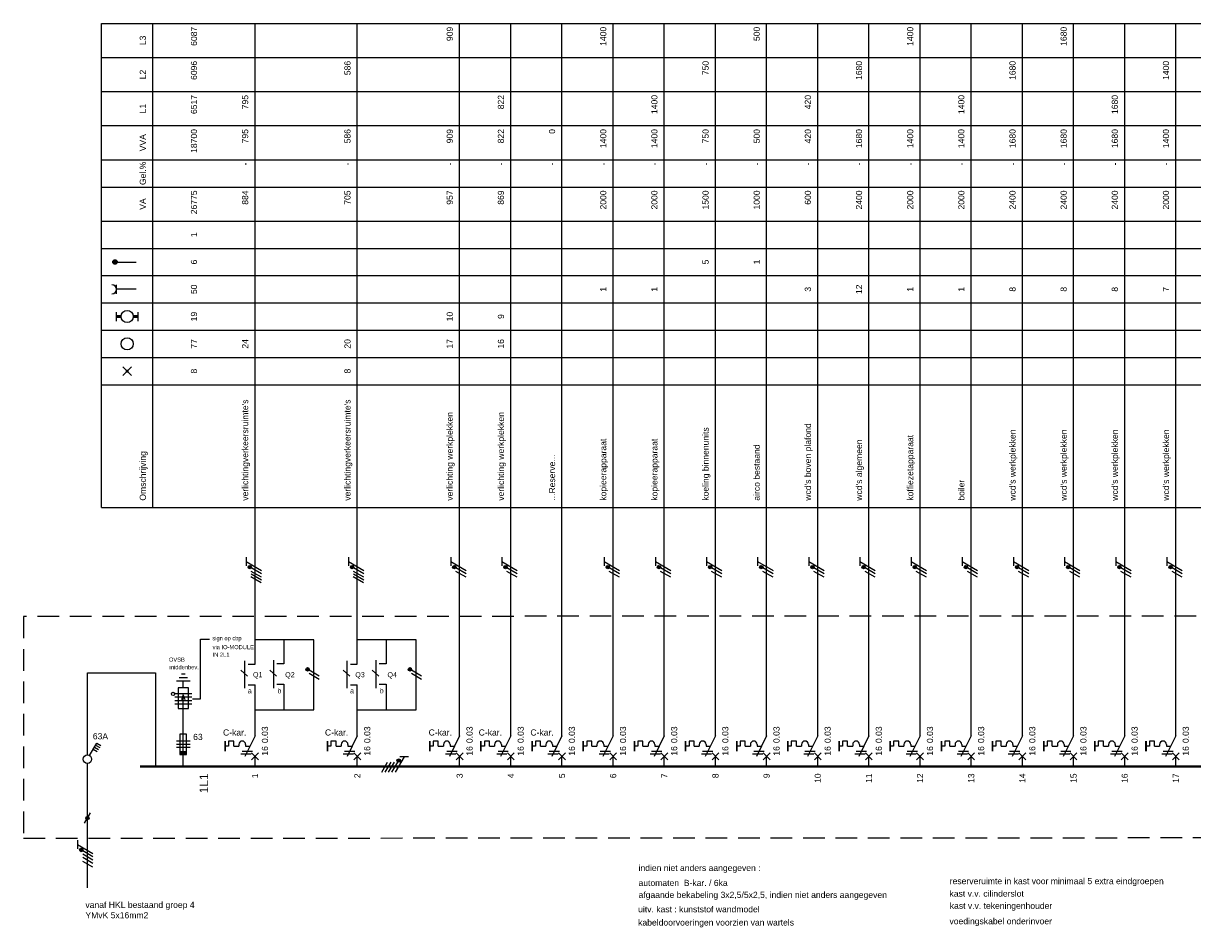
# Model space of a CAD drawing. Extents: x -1048 to 9041, y -525 to 7485.
# Tile 9 of 18: x 1860 to 2203, y 167 to 432. Entities that reach past the tile are written whole.
import ezdxf
from ezdxf.enums import TextEntityAlignment as Align

# ---------------------------------------------------------------- set-up
doc = ezdxf.new("R2010")
doc.units = 0
doc.linetypes.add('HIDDEN', pattern=[9.525, 6.35, -3.175])
doc.layers.get('0').update_dxf_attribs({"linetype": 'CONTINUOUS'})
for name, color, linetype in [('e', 3, 'CONTINUOUS'), ('EL$1----', 3, 'CONTINUOUS'), ('EL$1----_1L1', 3, 'CONTINUOUS'), ('EL6221--', 3, 'CONTINUOUS')]:
    doc.layers.add(name, color=color, linetype=linetype)
doc.styles.add('BURO-012', font='ARIAL.TTF', dxfattribs={"height": 1.2})
doc.styles.add('BURO-018', font='ARIAL.TTF', dxfattribs={"height": 1.8})

# ---------------------------------------------------------------- blocks, each defined once
blk = doc.blocks.new('B26A')
at = {"color": 0, "linetype": 'Continuous'}
for p, q in [((0, 9), (0, 21)), ((-7.75, 7.5), (-7.75, 6)), ((-6.25, 7.5), (-7.75, 7.5)), ((-6.25, 6), (-6.25, 7.5)), ((0, 9), (-3, 3)), ((-7.75, 6), (-8.75, 6)), ((-6.25, 6), (-4.75, 6)), ((-4.75, 6.5), (-4.75, 6)), ((-4.12, 3.75), (-1.12, 3.75)), ((-3.75, 4.5), (-0.75, 4.5)), ((-2.75, 6.5), (-2.75, 6)), ((-2.75, 6), (-1.5, 6)), ((-1, 4), (1, 2)), ((-1, 2), (1, 4)), ((0, 0), (0, 3))]:
    blk.add_line(p, q, dxfattribs=at)
at = {"color": 0, "const_width": 0.5}
blk.add_lwpolyline([(-8.75, 7.5), (-8.75, 4.5)], dxfattribs=at)
at = {"color": 0, "linetype": 'Continuous'}
blk.add_arc((-3.75, 6.5), 1, 0, 180, dxfattribs=at)
at = {"color": 1, "style": 'BURO-018'}
blk.add_attdef('E_VRIJ1', (-2.95, 11.24), '', height=1.8, rotation=90, dxfattribs=at)
at = {"color": 1, "linetype": 'Continuous', "style": 'BURO-018'}
blk.add_attdef('E_IAAN', text='', height=1.8, rotation=90, dxfattribs=at).set_placement((2, 6.9), align=Align.TOP_LEFT)
blk.add_attdef('E_IIA', text='', height=1.8, rotation=90, dxfattribs=at).set_placement((2, 6), align=Align.TOP_RIGHT)
blk = doc.blocks.new('M18')
at = {"color": 0, "linetype": 'Continuous'}
for p, q in [((-3, 23), (-3, 31)), ((0, 30), (0, 33)), ((-2, 30), (0, 30)), ((-2, 24), (0, 24)), ((0, 21), (0, 24))]:
    blk.add_line(p, q, dxfattribs=at)
at = {"color": 1, "style": 'BURO-018'}
blk.add_attdef('E_VRIJ1', (-6, 24), '', height=1.8, rotation=90, dxfattribs=at)
at = {"color": 1, "linetype": 'Continuous', "style": 'BURO-018'}
blk.add_attdef('E_IMS', text='', height=1.8, rotation=90, dxfattribs=at).set_placement((0, 27), align=Align.TOP_CENTER)
blk = doc.blocks.new('b1s')
at = {"color": 0, "linetype": 'Continuous'}
blk.add_line((0, 33), (0, 54), dxfattribs=at)
blk = doc.blocks.new('m1s')
at = {"color": 0, "linetype": 'Continuous'}
blk.add_line((0, 54), (0, 66), dxfattribs=at)
blk = doc.blocks.new('m1')
at = {"color": 0, "linetype": 'Continuous'}
blk.add_line((0, 21), (0, 33), dxfattribs=at)
blk = doc.blocks.new('KOLNR1')
at = {"color": 0, "linetype": 'Continuous'}
for p, q in [((1.41, -1.41), (-1.41, 1.41)), ((-1.41, -1.41), (1.41, 1.41))]:
    blk.add_line(p, q, dxfattribs=at)
at = {"color": 0, "linetype": 'Continuous', "const_width": 0.5}
blk.add_lwpolyline([(-0.25, 0, 1), (0.25, 0, 1)], format="xyb", close=True, dxfattribs=at)
blk = doc.blocks.new('KOLNR3')
at = {"color": 0, "linetype": 'Continuous'}
blk.add_circle((0, 0), 2, dxfattribs=at)
blk = doc.blocks.new('KOLNR5')
at = {"color": 0, "linetype": 'Continuous'}
for p, q in [((-3.5, -1.5), (-3.5, 1.5)), ((3.5, 1.5), (3.5, -1.5))]:
    blk.add_line(p, q, dxfattribs=at)
at = {"color": 0, "linetype": 'Continuous', "const_width": 1}
for points in [[(-2, 0), (-3.5, 0)], [(2, 0), (3.5, 0)]]:
    blk.add_lwpolyline(points, dxfattribs=at)
at = {"color": 0, "linetype": 'Continuous'}
blk.add_circle((0, 0), 2, dxfattribs=at)
blk = doc.blocks.new('KOLNR6')
at = {"color": 0, "linetype": 'Continuous'}
for p, q in [((-3.5, -1.5), (-3.5, 1.5)), ((3, 0), (-3.5, 0))]:
    blk.add_line(p, q, dxfattribs=at)
blk.add_arc((-5, 0), 1.5, 270, 90, dxfattribs=at)
blk = doc.blocks.new('KOLNR8')
at = {"color": 0, "linetype": 'Continuous'}
blk.add_line((-4, 0), (3, 0), dxfattribs=at)
at = {"color": 0, "linetype": 'Continuous', "const_width": 0.75}
blk.add_lwpolyline([(-4, -0.375, 1), (-4, 0.375, 1)], format="xyb", close=True, dxfattribs=at)
at = {"color": 0, "linetype": 'Continuous'}
blk.add_circle((-4, 0), 0.75, dxfattribs=at)
blk = doc.blocks.new('1114A3A_')
at = {"color": 0, "linetype": 'Continuous'}
for p, q in [((-4.75, 2.74), (-4.05, 3.95)), ((-4.14, 2.39), (-3.44, 3.6)), ((-1.08, 0.62), (-4.75, 2.74)), ((-3.54, 2.04), (-2.84, 3.25)), ((-2.93, 1.69), (-2.23, 2.9))]:
    blk.add_line(p, q, dxfattribs=at)
blk.add_circle((0, 0), 1.25, dxfattribs=at)
at = {"color": 0, "linetype": 'Continuous', "style": 'BURO-018'}
blk.add_attdef('E_IS', text='', height=1.8, rotation=90, dxfattribs=at).set_placement((3, 0), align=Align.TOP_CENTER)
blk = doc.blocks.new('E00515')
at = {"color": 0, "linetype": 'Continuous'}
for p, q in [((6, 1.5), (0, 1.5)), ((0, 1.5), (0, -1.5)), ((0, 0), (4, 0)), ((1.25, -2.5), (1.25, 2.5)), ((2.25, -2.5), (2.25, 2.5)), ((4, 0), (2.5, 0.5)), ((2.5, -0.5), (4, 0)), ((3.25, -2.5), (3.25, 2.5)), ((4.25, -2.5), (4.25, 2.5)), ((6, -1.5), (6, 1.5)), ((6, 0), (8, 0)), ((8, -2), (8, 2)), ((9, -1.25), (9, 1.25)), ((10, -0.5), (10, 0.5)), ((0, -1.5), (6, -1.5))]:
    blk.add_line(p, q, dxfattribs=at)
blk.add_circle((4.25, 3), 0.5, dxfattribs=at)
blk = doc.blocks.new('072102A')
at = {"color": 0, "linetype": 'Continuous'}
for p, q in [((-2, 1), (2, 1)), ((-2, 0), (2, 0)), ((-1, 3), (-1, -3)), ((1, 3), (-1, 3)), ((1, -3), (1, 3)), ((2, -1), (-2, -1)), ((-1, -3), (1, -3))]:
    blk.add_line(p, q, dxfattribs=at)
blk.add_solid([(-1, -3), (-1, -2), (1, -3), (1, -2)], dxfattribs=at)
at = {"color": 0, "linetype": 'Continuous', "style": 'BURO-018'}
blk.add_attdef('E_ISP', text='', height=1.8, rotation=90, dxfattribs=at).set_placement((3, 0.9), align=Align.TOP_LEFT)
blk.add_attdef('E_ISPH', text='', height=1.8, rotation=90, dxfattribs=at).set_placement((3, 0.3), align=Align.TOP_RIGHT)
blk = doc.blocks.new('0302A1_')
at = {"color": 0, "linetype": 'Continuous'}
blk.add_line((-0.87, -1.5), (0.87, 1.5), dxfattribs=at)
at = {"color": 0, "const_width": 0.5}
blk.add_lwpolyline([(-0.25, 0, 1), (0.25, 0, 1)], format="xyb", close=True, dxfattribs=at)
at = {"color": 0, "linetype": 'Continuous'}
blk.add_circle((0, 0), 0.5, dxfattribs=at)
blk = doc.blocks.new('HL3')
at = {"color": 0, "linetype": 'Continuous'}
for p, q in [((-3, 6.98), (-3, 4.48)), ((-3, 5.73), (1.5, 3.13)), ((1.5, 2.13), (-1.5, 3.87)), ((1.5, 1.13), (-1.5, 2.87)), ((1.5, 0.13), (-1.5, 1.87)), ((1.5, -0.87), (-1.5, 0.87))]:
    blk.add_line(p, q, dxfattribs=at)
at = {"color": 0, "linetype": 'Continuous', "const_width": 0.5}
blk.add_lwpolyline([(-1.68, 4.12, 1), (-2.18, 4.12, 1)], format="xyb", close=True, dxfattribs=at)
at = {"color": 0, "linetype": 'Continuous'}
blk.add_circle((-1.93, 4.12), 0.5, dxfattribs=at)

msp = doc.modelspace()

# ---------------------------------------------------------------- linework, layer by layer
at = {"color": 0, "linetype": 'Continuous'}
for p, q in [((1924.98, 275.89), (1924.98, 273.39)), ((1924.98, 274.64), (1929.48, 272.04)), ((1954.98, 275.89), (1954.98, 273.39)), ((1954.98, 274.64), (1959.48, 272.04)), ((1984.98, 275.89), (1984.98, 273.39)), ((1984.98, 274.64), (1989.48, 272.04)), ((1999.98, 275.89), (1999.98, 273.39)), ((1999.98, 274.64), (2004.48, 272.04)), ((2029.98, 275.89), (2029.98, 273.39)), ((2029.98, 274.64), (2034.48, 272.04)), ((2044.98, 275.89), (2044.98, 273.39)), ((2044.98, 274.64), (2049.48, 272.04)), ((2059.98, 275.89), (2059.98, 273.39)), ((2059.98, 274.64), (2064.48, 272.04)), ((2074.98, 275.89), (2074.98, 273.39)), ((2074.98, 274.64), (2079.48, 272.04)), ((2089.98, 275.89), (2089.98, 273.39)), ((2089.98, 274.64), (2094.48, 272.04)), ((2104.98, 275.89), (2104.98, 273.39)), ((2104.98, 274.64), (2109.48, 272.04)), ((2119.98, 275.89), (2119.98, 273.39)), ((2119.98, 274.64), (2124.48, 272.04)), ((2134.98, 275.89), (2134.98, 273.39)), ((2134.98, 274.64), (2139.48, 272.04)), ((2149.98, 275.89), (2149.98, 273.39)), ((2149.98, 274.64), (2154.48, 272.04)), ((2164.98, 275.89), (2164.98, 273.39)), ((2164.98, 274.64), (2169.48, 272.04)), ((2179.98, 275.89), (2179.98, 273.39)), ((2179.98, 274.64), (2184.48, 272.04)), ((2194.98, 275.89), (2194.98, 273.39)), ((2194.98, 274.64), (2199.48, 272.04)), ((1929.48, 271.04), (1926.48, 272.77)), ((1929.48, 270.04), (1926.48, 271.77)), ((1929.48, 269.22), (1926.48, 270.95)), ((1959.48, 271.04), (1956.48, 272.77)), ((1959.48, 270.04), (1956.48, 271.77)), ((1959.48, 269.22), (1956.48, 270.95)), ((1989.48, 271.04), (1986.48, 272.77)), ((1989.48, 270.04), (1986.48, 271.77)), ((2004.48, 271.04), (2001.48, 272.77)), ((2004.48, 270.04), (2001.48, 271.77)), ((2034.48, 271.04), (2031.48, 272.77)), ((2034.48, 270.04), (2031.48, 271.77)), ((2049.48, 271.04), (2046.48, 272.77)), ((2049.48, 270.04), (2046.48, 271.77)), ((2064.48, 271.04), (2061.48, 272.77)), ((2064.48, 270.04), (2061.48, 271.77)), ((2079.48, 271.04), (2076.48, 272.77)), ((2079.48, 270.04), (2076.48, 271.77)), ((2094.48, 271.04), (2091.48, 272.77)), ((2094.48, 270.04), (2091.48, 271.77)), ((2109.48, 271.04), (2106.48, 272.77)), ((2109.48, 270.04), (2106.48, 271.77)), ((2124.48, 271.04), (2121.48, 272.77)), ((2124.48, 270.04), (2121.48, 271.77)), ((2139.48, 271.04), (2136.48, 272.77)), ((2139.48, 270.04), (2136.48, 271.77)), ((2154.48, 271.04), (2151.48, 272.77)), ((2154.48, 270.04), (2151.48, 271.77)), ((2169.48, 271.04), (2166.48, 272.77)), ((2169.48, 270.04), (2166.48, 271.77)), ((2184.48, 271.04), (2181.48, 272.77)), ((2184.48, 270.04), (2181.48, 271.77)), ((2199.48, 271.04), (2196.48, 272.77)), ((2199.48, 270.04), (2196.48, 271.77)), ((1929.39, 268.4), (1926.39, 270.13)), ((1959.39, 268.4), (1956.39, 270.13)), ((1925.43, 241.07), (1923.44, 242.8)), ((1933.92, 241.07), (1931.93, 242.8)), ((1946.45, 241.05), (1943.45, 242.78)), ((1946.45, 240.05), (1943.45, 241.78)), ((1955.43, 241.07), (1953.44, 242.8)), ((1963.92, 241.07), (1961.93, 242.8)), ((1976.45, 241.05), (1973.45, 242.78)), ((1976.45, 240.05), (1973.45, 241.78)), ((1875.57, 192.91), (1875.57, 190.41)), ((1875.57, 191.66), (1880.07, 189.06)), ((1880.07, 188.06), (1877.07, 189.79)), ((1880.07, 187.06), (1877.07, 188.79)), ((1880.07, 186.08), (1877.07, 187.81)), ((1880.07, 184.98), (1877.07, 186.71))]:
    msp.add_line(p, q, dxfattribs=at)
at = {"color": 0, "linetype": 'Continuous', "const_width": 0.5}
for points in [[(1926.3, 273.02, 1), (1925.8, 273.02, 1)], [(1956.3, 273.02, 1), (1955.8, 273.02, 1)], [(1986.3, 273.02, 1), (1985.8, 273.02, 1)], [(2001.3, 273.02, 1), (2000.8, 273.02, 1)], [(2031.3, 273.02, 1), (2030.8, 273.02, 1)], [(2046.3, 273.02, 1), (2045.8, 273.02, 1)], [(2061.3, 273.02, 1), (2060.8, 273.02, 1)], [(2076.3, 273.02, 1), (2075.8, 273.02, 1)], [(2091.3, 273.02, 1), (2090.8, 273.02, 1)], [(2106.3, 273.02, 1), (2105.8, 273.02, 1)], [(2121.3, 273.02, 1), (2120.8, 273.02, 1)], [(2136.3, 273.02, 1), (2135.8, 273.02, 1)], [(2151.3, 273.02, 1), (2150.8, 273.02, 1)], [(2166.3, 273.02, 1), (2165.8, 273.02, 1)], [(2181.3, 273.02, 1), (2180.8, 273.02, 1)], [(2196.3, 273.02, 1), (2195.8, 273.02, 1)], [(1943.27, 243.03, 1), (1942.77, 243.03, 1)], [(1973.27, 243.03, 1), (1972.77, 243.03, 1)], [(1876.89, 190.04, 1), (1876.39, 190.04, 1)]]:
    msp.add_lwpolyline(points, format="xyb", close=True, dxfattribs=at)
at = {"color": 0, "linetype": 'Continuous'}
for centre in [(1926.05, 273.02), (1956.05, 273.02), (1986.05, 273.02), (2001.05, 273.02), (2031.05, 273.02), (2046.05, 273.02), (2061.05, 273.02), (2076.05, 273.02), (2091.05, 273.02), (2106.05, 273.02), (2121.05, 273.02), (2136.05, 273.02), (2151.05, 273.02), (2166.05, 273.02), (2181.05, 273.02), (2196.05, 273.02), (1943.02, 243.03), (1973.02, 243.03), (1876.64, 190.04)]:
    msp.add_circle(centre, 0.5, dxfattribs=at)
at = {"layer": 'e'}
for p, q in [((1944.86, 251.67), (1927.56, 251.67)), ((1936.06, 251.67), (1936.06, 244.63)), ((1944.86, 231.11), (1944.86, 251.67)), ((1974.86, 251.67), (1957.56, 251.67)), ((1966.06, 251.67), (1966.06, 244.63)), ((1974.86, 231.11), (1974.86, 251.67)), ((1932.99, 245.76), (1932.99, 237.54)), ((1936.06, 244.63), (1934.02, 244.63)), ((1962.99, 245.76), (1962.99, 237.54)), ((1966.06, 244.63), (1964.02, 244.63)), ((1934.02, 238.66), (1936.06, 238.66)), ((1936.06, 238.66), (1936.06, 231.11)), ((1964.02, 238.66), (1966.06, 238.66)), ((1966.06, 238.66), (1966.06, 231.11)), ((1927.56, 231.11), (1944.86, 231.11)), ((1957.56, 231.11), (1974.86, 231.11))]:
    msp.add_line(p, q, dxfattribs=at)
at = {"layer": 'EL$1----', "color": 1, "linetype": 'HIDDEN'}
for p, q in [((2365.45, 258.74), (1859.68, 258.51)), ((1859.68, 258.51), (1859.68, 193.51)), ((1859.68, 193.51), (2365.45, 193.74))]:
    msp.add_line(p, q, dxfattribs=at)
at = {"layer": 'EL$1----'}
for p, q in [((1911.59, 234.41), (1911.59, 251.9)), ((1911.59, 251.9), (1914.21, 251.9)), ((1878.45, 217.76), (1878.45, 242.03)), ((1878.45, 242.03), (1898.4, 242.03)), ((1898.4, 242.03), (1898.4, 214.52)), ((1909.27, 234.41), (1911.59, 234.41)), ((1878.45, 198.8), (1878.45, 215.44)), ((1878.45, 178.95), (1878.45, 198.8))]:
    msp.add_line(p, q, dxfattribs=at)
at = {"layer": 'EL$1----', "linetype": 'Continuous'}
for p, q in [((1906.54, 218.06), (1906.54, 231.47)), ((1906.54, 214.94), (1906.54, 218.06))]:
    msp.add_line(p, q, dxfattribs=at)
at = {"layer": 'EL$1----', "const_width": 0.7}
for points in [[(1908.85, 214.5), (1893.85, 214.5)], [(1921.6, 214.5), (1906.6, 214.5)]]:
    msp.add_lwpolyline(points, dxfattribs=at)
at = {"layer": 'EL$1----_1L1', "color": 1}
for p, q in [((1882.6, 432.5), (2302.6, 432.5)), ((1882.6, 290.5), (1882.6, 432.5)), ((1897.6, 290.5), (1897.6, 432.5)), ((1882.6, 422.5), (2302.6, 422.5)), ((1882.6, 412.5), (2302.6, 412.5)), ((1882.6, 402.5), (2302.6, 402.5)), ((1882.6, 392.5), (2302.6, 392.5)), ((1882.6, 384.5), (2302.6, 384.5)), ((1882.6, 374.5), (2302.6, 374.5)), ((1882.6, 366.5), (2302.6, 366.5)), ((1882.6, 358.5), (2302.6, 358.5)), ((1882.6, 350.5), (2302.6, 350.5)), ((1882.6, 342.5), (2302.6, 342.5)), ((1882.6, 334.5), (2302.6, 334.5)), ((1882.6, 326.5), (2302.6, 326.5)), ((1882.6, 290.5), (2302.6, 290.5))]:
    msp.add_line(p, q, dxfattribs=at)
at = {"layer": 'EL$1----_1L1'}
for p, q in [((1927.6, 280.5), (1927.6, 432.5)), ((1957.6, 280.5), (1957.6, 432.5)), ((1987.6, 280.5), (1987.6, 432.5)), ((2002.6, 280.5), (2002.6, 432.5)), ((2017.6, 280.5), (2017.6, 432.5)), ((2032.6, 280.5), (2032.6, 432.5)), ((2047.6, 280.5), (2047.6, 432.5)), ((2062.6, 280.5), (2062.6, 432.5)), ((2077.6, 280.5), (2077.6, 432.5)), ((2092.6, 280.5), (2092.6, 432.5)), ((2107.6, 280.5), (2107.6, 432.5)), ((2122.6, 280.5), (2122.6, 432.5)), ((2137.6, 280.5), (2137.6, 432.5)), ((2152.6, 280.5), (2152.6, 432.5)), ((2167.6, 280.5), (2167.6, 432.5)), ((2182.6, 280.5), (2182.6, 432.5)), ((2197.6, 280.5), (2197.6, 432.5))]:
    msp.add_line(p, q, dxfattribs=at)
for points in [[(1935.1, 214.5, 0.7, 0.7, 0), (1920.1, 214.5, 0.7, 0.7, 0)], [(1950.1, 214.5, 0.7, 0.7, 0), (1935.1, 214.5, 0.7, 0.7, 0)], [(1965.1, 214.5, 0.7, 0.7, 0), (1950.1, 214.5, 0.7, 0.7, 0)], [(1980.1, 214.5, 0.7, 0.7, 0), (1965.1, 214.5, 0.7, 0.7, 0)], [(1995.1, 214.5, 0.7, 0.7, 0), (1980.1, 214.5, 0.7, 0.7, 0)], [(2010.1, 214.5, 0.7, 0.7, 0), (1995.1, 214.5, 0.7, 0.7, 0)], [(2025.1, 214.5, 0.7, 0.7, 0), (2010.1, 214.5, 0.7, 0.7, 0)], [(2040.1, 214.5, 0.7, 0.7, 0), (2025.1, 214.5, 0.7, 0.7, 0)], [(2055.1, 214.5, 0.7, 0.7, 0), (2040.1, 214.5, 0.7, 0.7, 0)], [(2070.1, 214.5, 0.7, 0.7, 0), (2055.1, 214.5, 0.7, 0.7, 0)], [(2085.1, 214.5, 0.7, 0.7, 0), (2070.1, 214.5, 0.7, 0.7, 0)], [(2100.1, 214.5, 0.7, 0.7, 0), (2085.1, 214.5, 0.7, 0.7, 0)], [(2115.1, 214.5, 0.7, 0.7, 0), (2100.1, 214.5, 0.7, 0.7, 0)], [(2130.1, 214.5, 0.7, 0.7, 0), (2115.1, 214.5, 0.7, 0.7, 0)], [(2145.1, 214.5, 0.7, 0.7, 0), (2130.1, 214.5, 0.7, 0.7, 0)], [(2160.1, 214.5, 0.7, 0.7, 0), (2145.1, 214.5, 0.7, 0.7, 0)], [(2175.1, 214.5, 0.7, 0.7, 0), (2160.1, 214.5, 0.7, 0.7, 0)], [(2190.1, 214.5, 0.7, 0.7, 0), (2175.1, 214.5, 0.7, 0.7, 0)], [(2205.1, 214.5, 0.7, 0.7, 0), (2190.1, 214.5, 0.7, 0.7, 0)]]:
    msp.add_lwpolyline(points, format="xyseb", dxfattribs=at)

# ---------------------------------------------------------------- block references
at = {"layer": 'EL$1----', "linetype": 'Continuous', "rotation": 90}
msp.add_blockref('E00515', (1906.58, 231.57), dxfattribs=at)
at = {"layer": 'EL$1----'}
ref = msp.add_blockref('1114A3A_', (1878.45, 216.67), dxfattribs=dict(at, rotation=269.9999996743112))
ref.add_attrib('E_IS', '63A', dxfattribs={"layer": '0', "color": 1, "linetype": 'Continuous', "height": 1.8, "style": 'BURO-018'}).set_placement((1882.28, 224.3), align=Align.TOP_CENTER)
ref = msp.add_blockref('072102A', (1906.54, 221.06), dxfattribs=at)
ref.add_attrib('E_ISPH', '63', dxfattribs={"layer": '0', "color": 1, "linetype": 'Continuous', "height": 1.8, "style": 'BURO-018'}).set_placement((1912.26, 224.11), align=Align.TOP_RIGHT)
at = {"layer": 'EL$1----', "rotation": 270}
msp.add_blockref('HL3', (1965.61, 214.34), dxfattribs=at)
at = {"layer": 'EL$1----'}
msp.add_blockref('0302A1_', (1878.45, 199.4), dxfattribs=at)
at = {"layer": 'EL$1----_1L1', "xscale": 0.8888888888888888, "yscale": 0.8888888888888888, "zscale": 0.8888888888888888}
for name, p in [('KOLNR8', (1890.1, 362.5)), ('KOLNR6', (1890.1, 354.5)), ('KOLNR5', (1890.1, 346.5)), ('KOLNR3', (1890.1, 338.5)), ('KOLNR1', (1890.1, 330.5))]:
    msp.add_blockref(name, p, dxfattribs=at)
at = {"layer": 'EL$1----_1L1'}
for name, p in [('m1s', (1927.6, 214.5)), ('m1s', (1957.6, 214.5)), ('m1s', (1987.6, 214.5)), ('m1s', (2002.6, 214.5)), ('m1s', (2017.6, 214.5)), ('m1s', (2032.6, 214.5)), ('m1s', (2047.6, 214.5)), ('m1s', (2062.6, 214.5)), ('m1s', (2077.6, 214.5)), ('m1s', (2092.6, 214.5)), ('m1s', (2107.6, 214.5)), ('m1s', (2122.6, 214.5)), ('m1s', (2137.6, 214.5)), ('m1s', (2152.6, 214.5)), ('m1s', (2167.6, 214.5)), ('m1s', (2182.6, 214.5)), ('m1s', (2197.6, 214.5)), ('b1s', (1927.6, 214.5)), ('b1s', (1957.6, 214.5)), ('b1s', (1987.6, 214.5)), ('b1s', (2002.6, 214.5)), ('b1s', (2017.6, 214.5)), ('b1s', (2032.6, 214.5)), ('b1s', (2047.6, 214.5)), ('b1s', (2062.6, 214.5)), ('b1s', (2077.6, 214.5)), ('b1s', (2092.6, 214.5)), ('b1s', (2107.6, 214.5)), ('b1s', (2122.6, 214.5)), ('b1s', (2137.6, 214.5)), ('b1s', (2152.6, 214.5)), ('b1s', (2167.6, 214.5)), ('b1s', (2182.6, 214.5)), ('b1s', (2197.6, 214.5)), ('M18', (1927.6, 214.5)), ('M18', (1957.6, 214.5)), ('m1', (1987.6, 214.5)), ('m1', (2002.6, 214.5)), ('m1', (2017.6, 214.5)), ('m1', (2032.6, 214.5)), ('m1', (2047.6, 214.5)), ('m1', (2062.6, 214.5)), ('m1', (2077.6, 214.5)), ('m1', (2092.6, 214.5)), ('m1', (2107.6, 214.5)), ('m1', (2122.6, 214.5)), ('m1', (2137.6, 214.5)), ('m1', (2152.6, 214.5)), ('m1', (2167.6, 214.5)), ('m1', (2182.6, 214.5)), ('m1', (2197.6, 214.5))]:
    msp.add_blockref(name, p, dxfattribs=at)
for p in [(1927.6, 214.5), (1957.6, 214.5), (1987.6, 214.5), (2002.6, 214.5), (2017.6, 214.5), (2032.6, 214.5), (2047.6, 214.5), (2062.6, 214.5), (2077.6, 214.5), (2092.6, 214.5), (2107.6, 214.5), (2122.6, 214.5), (2137.6, 214.5), (2152.6, 214.5), (2167.6, 214.5), (2182.6, 214.5), (2197.6, 214.5)]:
    msp.add_blockref('B26A', p, dxfattribs=at).add_auto_attribs({'E_IIA': '16', 'E_IAAN': '0.03'})

# ---------------------------------------------------------------- texts
at = {"layer": 'EL$1----', "color": 1, "style": 'BURO-012'}
for s, p in [('Q1', (1927, 240.7)), ('Q2', (1936.43, 240.7)), ('Q3', (1957, 240.7)), ('Q4', (1966.43, 240.7)), ('a', (1925.47, 235.99)), ('b', (1934.16, 235.99)), ('a', (1955.47, 235.99)), ('b', (1964.16, 235.99))]:
    msp.add_text(s, height=1.5, dxfattribs=at).set_placement(p)
at = {"layer": 'EL$1----', "color": 1, "linetype": 'Continuous', "style": 'BURO-018'}
for p in [(1918.22, 223.61), (1948.1, 223.61), (1978.5, 223.61), (1993.18, 223.61), (2008.34, 223.61)]:
    msp.add_text('C-kar.', height=1.8, dxfattribs=at).set_placement(p)
at = {"layer": 'EL$1----', "color": 2, "linetype": 'Continuous', "style": 'BURO-018'}
for s, p in [('indien niet anders aangegeven :', (2040.05, 183.88)), ('reserveruimte in kast voor minimaal 5 extra eindgroepen', (2131.3, 180.01)), ('automaten  B-kar. / 6ka', (2040.05, 179.49)), ('kast v.v. cilinderslot', (2131.23, 176.36)), ('vanaf HKL bestaand groep 4', (1877.87, 173.04)), ('afgaande bekabeling 3x2,5/5x2,5, indien niet anders aangegeven', (2040.05, 175.98)), ('YMvK 5x16mm2', (1877.87, 170)), ('uitv. kast : kunststof wandmodel', (2039.94, 171.76)), ('kast v.v. tekeningenhouder', (2131.31, 172.78)), ('kabeldoorvoeringen voorzien van wartels', (2039.94, 167.88)), ('voedingskabel onderinvoer', (2131.23, 168.26))]:
    msp.add_text(s, height=1.8, dxfattribs=at).set_placement(p)
at = {"layer": 'EL$1----_1L1', "color": 1, "style": 'BURO-018'}
for s, p in [('L3', (1895.6, 427.5)), ('L2', (1895.6, 417.5)), ('L1', (1895.6, 407.5)), ('VVA', (1895.6, 397.5)), ('Gel.%', (1895.6, 388.5)), ('VA', (1895.6, 379.5)), ('1', (1910.6, 370.5)), ('6', (1910.6, 362.5)), ('5', (2060.6, 362.5)), ('1', (2075.6, 362.5)), ('50', (1910.6, 354.5)), ('1', (2030.6, 354.5)), ('1', (2045.6, 354.5)), ('3', (2090.6, 354.5)), ('12', (2105.6, 354.5)), ('1', (2120.6, 354.5)), ('1', (2135.6, 354.5)), ('8', (2150.6, 354.5)), ('8', (2165.6, 354.5)), ('8', (2180.6, 354.5)), ('7', (2195.6, 354.5)), ('19', (1910.6, 346.5)), ('10', (1985.6, 346.5)), ('9', (2000.6, 346.5)), ('77', (1910.6, 338.5)), ('24', (1925.6, 338.5)), ('20', (1955.6, 338.5)), ('17', (1985.6, 338.5)), ('16', (2000.6, 338.5)), ('8', (1910.6, 330.5)), ('8', (1955.6, 330.5))]:
    msp.add_text(s, height=1.8, rotation=90, dxfattribs=at).set_placement(p, align=Align.CENTER)
for s, p in [('6087', (1910.6, 431.5)), ('909', (1985.6, 431.5)), ('1400', (2030.6, 431.5)), ('500', (2075.6, 431.5)), ('1400', (2120.6, 431.5)), ('1680', (2165.6, 431.5)), ('6096', (1910.6, 421.5)), ('586', (1955.6, 421.5)), ('750', (2060.6, 421.5)), ('1680', (2105.6, 421.5)), ('1680', (2150.6, 421.5)), ('1400', (2195.6, 421.5)), ('6517', (1910.6, 411.5)), ('795', (1925.6, 411.5)), ('822', (2000.6, 411.5)), ('1400', (2045.6, 411.5)), ('420', (2090.6, 411.5)), ('1400', (2135.6, 411.5)), ('1680', (2180.6, 411.5)), ('18700', (1910.6, 401.5)), ('795', (1925.6, 401.5)), ('586', (1955.6, 401.5)), ('909', (1985.6, 401.5)), ('822', (2000.6, 401.5)), ('0', (2015.6, 401.5)), ('1400', (2030.6, 401.5)), ('1400', (2045.6, 401.5)), ('750', (2060.6, 401.5)), ('500', (2075.6, 401.5)), ('420', (2090.6, 401.5)), ('1680', (2105.6, 401.5)), ('1400', (2120.6, 401.5)), ('1400', (2135.6, 401.5)), ('1680', (2150.6, 401.5)), ('1680', (2165.6, 401.5)), ('1680', (2180.6, 401.5)), ('1400', (2195.6, 401.5)), ('-', (1925.6, 391.7)), ('-', (1955.6, 391.7)), ('-', (1985.6, 391.7)), ('-', (2000.6, 391.7)), ('-', (2015.6, 391.7)), ('-', (2030.6, 391.7)), ('-', (2045.6, 391.7)), ('-', (2060.6, 391.7)), ('-', (2075.6, 391.7)), ('-', (2090.6, 391.7)), ('-', (2105.6, 391.7)), ('-', (2120.6, 391.7)), ('-', (2135.6, 391.7)), ('-', (2150.6, 391.7)), ('-', (2165.6, 391.7)), ('-', (2180.6, 391.7)), ('-', (2195.6, 391.7)), ('26775', (1910.6, 383.5)), ('884', (1925.6, 383.5)), ('705', (1955.6, 383.5)), ('957', (1985.6, 383.5)), ('869', (2000.6, 383.5)), ('2000', (2030.6, 383.5)), ('2000', (2045.6, 383.5)), ('1500', (2060.6, 383.5)), ('1000', (2075.6, 383.5)), ('600', (2090.6, 383.5)), ('2400', (2105.6, 383.5)), ('2000', (2120.6, 383.5)), ('2000', (2135.6, 383.5)), ('2400', (2150.6, 383.5)), ('2400', (2165.6, 383.5)), ('2400', (2180.6, 383.5)), ('2000', (2195.6, 383.5))]:
    msp.add_text(s, height=1.8, rotation=90, dxfattribs=at).set_placement(p, align=Align.RIGHT)
for s, p in [("verlichtingverkeersruimte's", (1925.6, 292.5)), ("verlichtingverkeersruimte's", (1955.6, 292.5)), ('verlichting werkplekken', (1985.6, 292.5)), ('verlichting werkplekken', (2000.6, 292.5)), ("wcd's boven plafond", (2090.6, 292.5)), ('koeling binnenunits', (2060.6, 292.5)), ('koffiezetapparaat', (2120.6, 292.5)), ("wcd's werkplekken", (2150.6, 292.5)), ("wcd's werkplekken", (2165.6, 292.5)), ("wcd's werkplekken", (2180.6, 292.5)), ("wcd's werkplekken", (2195.6, 292.5)), ('kopieerapparaat', (2030.6, 292.5)), ('kopieerapparaat', (2045.6, 292.5)), ('airco bestaand', (2075.6, 292.5)), ("wcd's algemeen", (2105.6, 292.5)), ('Omschrijving', (1895.6, 292.5)), ('...Reserve...', (2015.6, 292.5)), ('boiler', (2135.6, 292.5))]:
    msp.add_text(s, height=1.8, rotation=90, dxfattribs=at).set_placement(p)
at = {"layer": 'EL$1----_1L1', "color": 2, "style": 'BURO-018'}
msp.add_text('1L1', height=2.5, rotation=90, dxfattribs=at).set_placement((1912.6, 212.5), align=Align.MIDDLE_RIGHT)
at = {"layer": 'EL$1----_1L1', "color": 1, "style": 'BURO-018'}
for s, p in [('1', (1927.6, 212.5)), ('2', (1957.6, 212.5)), ('3', (1987.6, 212.5)), ('4', (2002.6, 212.5)), ('5', (2017.6, 212.5)), ('6', (2032.6, 212.5)), ('7', (2047.6, 212.5)), ('8', (2062.6, 212.5)), ('9', (2077.6, 212.5)), ('10', (2092.6, 212.5)), ('11', (2107.6, 212.5)), ('12', (2122.6, 212.5)), ('13', (2137.6, 212.5)), ('14', (2152.6, 212.5)), ('15', (2167.6, 212.5)), ('16', (2182.6, 212.5)), ('17', (2197.6, 212.5))]:
    msp.add_text(s, height=1.8, rotation=90, dxfattribs=at).set_placement(p, align=Align.MIDDLE_RIGHT)
at = {"layer": 'EL6221--', "color": 1, "linetype": 'Continuous', "style": 'BURO-012'}
for s, p in [('sign op cbp', (1915.09, 251.55)), ('via IO-MODULE', (1915.17, 248.94)), ('IN 2L1', (1915.17, 246.74)), ('OVSB', (1902.36, 245.29)), ('middenbev.', (1902.46, 243.05))]:
    msp.add_text(s, height=1.2, dxfattribs=at).set_placement(p)

doc.saveas('drawing.dxf')
